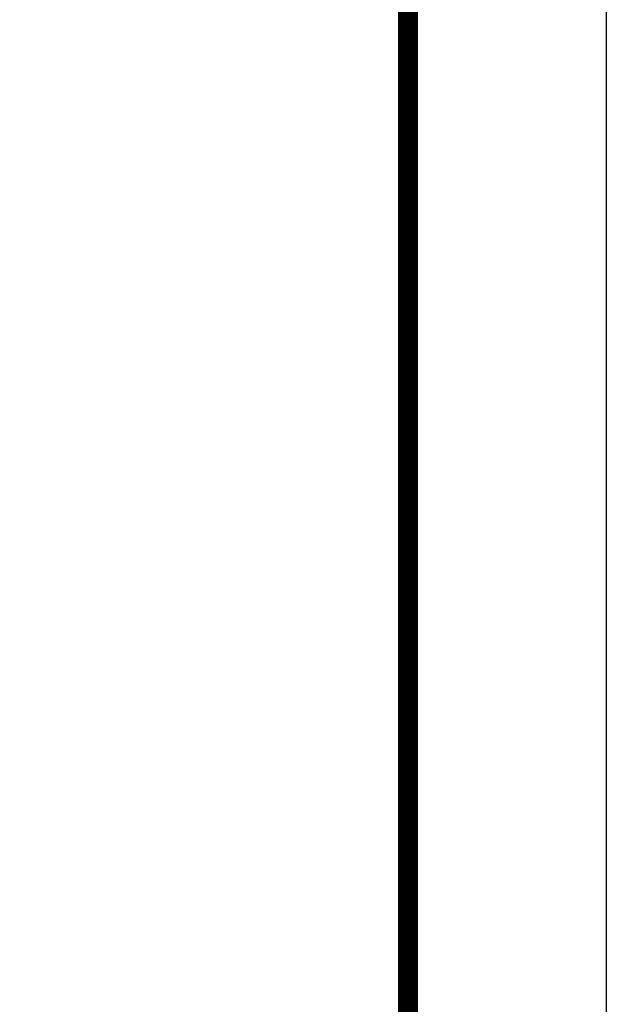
# Model space of a CAD drawing. Extents: x 447288 to 563800, y -194684 to 241749.
# Tile 52 of 91: x 482659 to 483398, y -134161 to -132919. Entities that reach past the tile are written whole.
import ezdxf

# ---------------------------------------------------------------- set-up
doc = ezdxf.new("R2010")
doc.units = 0
doc.header["$LTSCALE"] = 1000
doc.layers.get('0').update_dxf_attribs({"lineweight": 20})
doc.layers.add('A-OVER', color=7, linetype='Continuous')
doc.layers.add('PUB_TITLE', color=4, linetype='Continuous')

# ---------------------------------------------------------------- blocks, each defined once
blk = doc.blocks.new('建筑签名2', base_point=(20007.8, -15482.6))
h = blk.add_hatch()
h.set_pattern_fill('ANSI31', color=256, scale=10692)
h.set_pattern_definition([(45, (3263, 208), (-12002, 12002), [])])
edge = h.paths.add_edge_path()
edge.add_spline(control_points=[(4600.5, 1085.2), (4613.3, 1091), (4677.8, 1105.6), (4694.9, 1120.6)], knot_values=[0, 0, 0, 0, 1, 1, 1, 1], degree=3, periodic=0)
edge.add_spline(control_points=[(4694.9, 1120.6), (4702.6, 1127.3), (4709.9, 1145.3), (4706.3, 1159.4)], knot_values=[0, 0, 0, 0, 1, 1, 1, 1], degree=3, periodic=0)
edge.add_spline(control_points=[(4706.3, 1159.4), (4701.2, 1179.8), (4685.7, 1194.5), (4670.2, 1208)], knot_values=[0, 0, 0, 0, 1, 1, 1, 1], degree=3, periodic=0)
edge.add_spline(control_points=[(4670.2, 1208), (4642, 1232.9), (4637.6, 1226.9), (4621, 1231.4)], knot_values=[0, 0, 0, 0, 1, 1, 1, 1], degree=3, periodic=0)
edge.add_spline(control_points=[(4621, 1231.4), (4616.4, 1232.7), (4612.2, 1234.7), (4607.6, 1234.2)], knot_values=[0, 0, 0, 0, 1, 1, 1, 1], degree=3, periodic=0)
edge.add_spline(control_points=[(4607.6, 1234.2), (4602.8, 1233.7), (4599.4, 1229.9), (4596.2, 1226.6)], knot_values=[0, 0, 0, 0, 1, 1, 1, 1], degree=3, periodic=0)
edge.add_spline(control_points=[(4596.2, 1226.6), (4589, 1219), (4585.1, 1209), (4584.2, 1198.8)], knot_values=[0, 0, 0, 0, 1, 1, 1, 1], degree=3, periodic=0)
edge.add_spline(control_points=[(4584.2, 1198.8), (4583.6, 1192.9), (4582.5, 1162.7), (4578.5, 1133.3)], knot_values=[0, 0, 0, 0, 1, 1, 1, 1], degree=3, periodic=0)
edge.add_spline(control_points=[(4578.5, 1133.3), (4577.7, 1127.7), (4575.3, 1106.9), (4572.2, 1103)], knot_values=[0, 0, 0, 0, 1, 1, 1, 1], degree=3, periodic=0)
edge.add_spline(control_points=[(4572.2, 1103), (4567.4, 1097.1), (4558.1, 1095.8), (4552.6, 1093.7)], knot_values=[0, 0, 0, 0, 1, 1, 1, 1], degree=3, periodic=0)
edge.add_spline(control_points=[(4552.6, 1093.7), (4497.8, 1073.2), (4525, 1086.1), (4472.2, 1062.8)], knot_values=[0, 0, 0, 0, 1, 1, 1, 1], degree=3, periodic=0)
edge.add_spline(control_points=[(4472.2, 1062.8), (4448.7, 1052.5), (4424.7, 1041.9), (4405.7, 1023.5)], knot_values=[0, 0, 0, 0, 1, 1, 1, 1], degree=3, periodic=0)
edge.add_spline(control_points=[(4405.7, 1023.5), (4376, 994.9), (4360.2, 956.4), (4348.9, 916.8)], knot_values=[0, 0, 0, 0, 1, 1, 1, 1], degree=3, periodic=0)
edge.add_spline(control_points=[(4348.9, 916.8), (4347.5, 912), (4346.6, 898.9), (4341.1, 891.8)], knot_values=[0, 0, 0, 0, 1, 1, 1, 1], degree=3, periodic=0)
edge.add_spline(control_points=[(4341.1, 891.8), (4332.4, 880.5), (4310.2, 874.2), (4292.7, 872.3)], knot_values=[0, 0, 0, 0, 1, 1, 1, 1], degree=3, periodic=0)
edge.add_spline(control_points=[(4292.7, 872.3), (4255, 868.3), (4247.7, 867.1), (4242.2, 866.2)], knot_values=[0, 0, 0, 0, 1, 1, 1, 1], degree=3, periodic=0)
edge.add_spline(control_points=[(4242.2, 866.2), (4217.7, 862.1), (4205.6, 860.2), (4200.6, 860.4)], knot_values=[0, 0, 0, 0, 1, 1, 1, 1], degree=3, periodic=0)
edge.add_spline(control_points=[(4200.6, 860.4), (4185.4, 860.9), (4168.6, 866.8), (4164.4, 882.7)], knot_values=[0, 0, 0, 0, 1, 1, 1, 1], degree=3, periodic=0)
edge.add_spline(control_points=[(4164.4, 882.7), (4160.5, 897.3), (4157.3, 935.7), (4168, 940)], knot_values=[0, 0, 0, 0, 1, 1, 1, 1], degree=3, periodic=0)
edge.add_spline(control_points=[(4168, 940), (4172.5, 941.8), (4206.7, 953.4), (4212.3, 952.7)], knot_values=[0, 0, 0, 0, 1, 1, 1, 1], degree=3, periodic=0)
edge.add_spline(control_points=[(4212.3, 952.7), (4226, 951.1), (4230.7, 976.2), (4262.8, 1010.3)], knot_values=[0, 0, 0, 0, 1, 1, 1, 1], degree=3, periodic=0)
edge.add_spline(control_points=[(4262.8, 1010.3), (4278.2, 1026.6), (4279.9, 1024.1), (4289.7, 1045.8)], knot_values=[0, 0, 0, 0, 1, 1, 1, 1], degree=3, periodic=0)
edge.add_spline(control_points=[(4289.7, 1045.8), (4292.7, 1052.3), (4295.9, 1059.3), (4293.7, 1066.5)], knot_values=[0, 0, 0, 0, 1, 1, 1, 1], degree=3, periodic=0)
edge.add_spline(control_points=[(4293.7, 1066.5), (4292, 1072.3), (4288.2, 1073.4), (4283.8, 1073.8)], knot_values=[0, 0, 0, 0, 1, 1, 1, 1], degree=3, periodic=0)
edge.add_spline(control_points=[(4283.8, 1073.8), (4278.9, 1074.2), (4274, 1074.3), (4269.1, 1073.5)], knot_values=[0, 0, 0, 0, 1, 1, 1, 1], degree=3, periodic=0)
edge.add_spline(control_points=[(4269.1, 1073.5), (4258.7, 1071.7), (4247.3, 1071.6), (4236.3, 1069.7)], knot_values=[0, 0, 0, 0, 1, 1, 1, 1], degree=3, periodic=0)
edge.add_spline(control_points=[(4236.3, 1069.7), (4207.7, 1064.6), (4185.7, 1051.7), (4153.2, 1039.8)], knot_values=[0, 0, 0, 0, 1, 1, 1, 1], degree=3, periodic=0)
edge.add_spline(control_points=[(4153.2, 1039.8), (4126.8, 1030.2), (4118.1, 1035), (4120.3, 1025)], knot_values=[0, 0, 0, 0, 1, 1, 1, 1], degree=3, periodic=0)
edge.add_spline(control_points=[(4120.3, 1025), (4121.5, 1019.8), (4123.7, 1023.9), (4131.9, 1017.1)], knot_values=[0, 0, 0, 0, 1, 1, 1, 1], degree=3, periodic=0)
edge.add_spline(control_points=[(4131.9, 1017.1), (4135.2, 1014.3), (4139.4, 1011.2), (4143.7, 1013.4)], knot_values=[0, 0, 0, 0, 1, 1, 1, 1], degree=3, periodic=0)
edge.add_spline(control_points=[(4143.7, 1013.4), (4186.7, 1036.4), (4206, 1043.1), (4210.9, 1044.5)], knot_values=[0, 0, 0, 0, 1, 1, 1, 1], degree=3, periodic=0)
edge.add_spline(control_points=[(4210.9, 1044.5), (4216, 1046), (4248.4, 1048.6), (4257.1, 1048.8)], knot_values=[0, 0, 0, 0, 1, 1, 1, 1], degree=3, periodic=0)
edge.add_spline(control_points=[(4257.1, 1048.8), (4260.6, 1051), (4264.8, 1051.5), (4268.9, 1051.8)], knot_values=[0, 0, 0, 0, 1, 1, 1, 1], degree=3, periodic=0)
edge.add_spline(control_points=[(4268.9, 1051.8), (4266, 1038), (4259.7, 1030.2), (4253.7, 1022.4)], knot_values=[0, 0, 0, 0, 1, 1, 1, 1], degree=3, periodic=0)
edge.add_spline(control_points=[(4253.7, 1022.4), (4239.7, 1004.2), (4230.6, 992), (4227.2, 988)], knot_values=[0, 0, 0, 0, 1, 1, 1, 1], degree=3, periodic=0)
edge.add_spline(control_points=[(4227.2, 988), (4222.2, 982.1), (4215.6, 977.9), (4208.1, 976)], knot_values=[0, 0, 0, 0, 1, 1, 1, 1], degree=3, periodic=0)
edge.add_spline(control_points=[(4208.1, 976), (4208.1, 986.6), (4204.9, 991.4), (4211.2, 1004.1)], knot_values=[0, 0, 0, 0, 1, 1, 1, 1], degree=3, periodic=0)
edge.add_spline(control_points=[(4211.2, 1004.1), (4213.4, 1008.4), (4216.5, 1013.7), (4213.4, 1018.3)], knot_values=[0, 0, 0, 0, 1, 1, 1, 1], degree=3, periodic=0)
edge.add_spline(control_points=[(4213.4, 1018.3), (4210.6, 1022.4), (4207, 1024.6), (4200.7, 1023.1)], knot_values=[0, 0, 0, 0, 1, 1, 1, 1], degree=3, periodic=0)
edge.add_spline(control_points=[(4200.7, 1023.1), (4196.4, 1022.1), (4194.7, 1017.3), (4194.9, 1013.1)], knot_values=[0, 0, 0, 0, 1, 1, 1, 1], degree=3, periodic=0)
edge.add_spline(control_points=[(4194.9, 1013.1), (4195.3, 1007.4), (4198.7, 1008), (4194.6, 999.9)], knot_values=[0, 0, 0, 0, 1, 1, 1, 1], degree=3, periodic=0)
edge.add_spline(control_points=[(4194.6, 999.9), (4192, 994.9), (4183.4, 983.1), (4180.3, 978.8)], knot_values=[0, 0, 0, 0, 1, 1, 1, 1], degree=3, periodic=0)
edge.add_spline(control_points=[(4180.3, 978.8), (4174.4, 970.3), (4176.3, 968.9), (4166.5, 962.6)], knot_values=[0, 0, 0, 0, 1, 1, 1, 1], degree=3, periodic=0)
edge.add_spline(control_points=[(4166.5, 962.6), (4166.5, 967.9), (4166.6, 972.7), (4166.1, 977.4)], knot_values=[0, 0, 0, 0, 1, 1, 1, 1], degree=3, periodic=0)
edge.add_spline(control_points=[(4166.1, 977.4), (4165.6, 983.3), (4168.6, 981.8), (4167.8, 990.7)], knot_values=[0, 0, 0, 0, 1, 1, 1, 1], degree=3, periodic=0)
edge.add_spline(control_points=[(4167.8, 990.7), (4167.3, 996.7), (4164.1, 998.5), (4160.3, 1000.7)], knot_values=[0, 0, 0, 0, 1, 1, 1, 1], degree=3, periodic=0)
edge.add_spline(control_points=[(4160.3, 1000.7), (4156.3, 1003), (4152, 1005.7), (4147.1, 1005.3)], knot_values=[0, 0, 0, 0, 1, 1, 1, 1], degree=3, periodic=0)
edge.add_spline(control_points=[(4147.1, 1005.3), (4140.4, 1004.8), (4144.3, 998.7), (4145.3, 995.2)], knot_values=[0, 0, 0, 0, 1, 1, 1, 1], degree=3, periodic=0)
edge.add_spline(control_points=[(4145.3, 995.2), (4147.1, 988.7), (4148.6, 985.6), (4149.4, 980.3)], knot_values=[0, 0, 0, 0, 1, 1, 1, 1], degree=3, periodic=0)
edge.add_spline(control_points=[(4149.4, 980.3), (4150.6, 973.3), (4136.2, 924.6), (4147.2, 851.2)], knot_values=[0, 0, 0, 0, 1, 1, 1, 1], degree=3, periodic=0)
edge.add_spline(control_points=[(4147.2, 851.2), (4157.5, 845.6), (4174, 842.9), (4181.3, 842.5)], knot_values=[0, 0, 0, 0, 1, 1, 1, 1], degree=3, periodic=0)
edge.add_spline(control_points=[(4181.3, 842.5), (4221.7, 840.4), (4225.2, 846.1), (4239.2, 846.7)], knot_values=[0, 0, 0, 0, 1, 1, 1, 1], degree=3, periodic=0)
edge.add_spline(control_points=[(4239.2, 846.7), (4277.1, 848.2), (4314.5, 848.8), (4349.3, 864.2)], knot_values=[0, 0, 0, 0, 1, 1, 1, 1], degree=3, periodic=0)
edge.add_spline(control_points=[(4349.3, 864.2), (4357.7, 867.9), (4358.4, 876.8), (4359.2, 882.5)], knot_values=[0, 0, 0, 0, 1, 1, 1, 1], degree=3, periodic=0)
edge.add_spline(control_points=[(4359.2, 882.5), (4363, 907.7), (4362.5, 915.4), (4366.2, 931.1)], knot_values=[0, 0, 0, 0, 1, 1, 1, 1], degree=3, periodic=0)
edge.add_spline(control_points=[(4366.2, 931.1), (4370.9, 951.2), (4378.6, 974), (4393.9, 990.7)], knot_values=[0, 0, 0, 0, 1, 1, 1, 1], degree=3, periodic=0)
edge.add_spline(control_points=[(4393.9, 990.7), (4406.8, 1004.9), (4425.7, 1019.4), (4445.9, 1030.5)], knot_values=[0, 0, 0, 0, 1, 1, 1, 1], degree=3, periodic=0)
edge.add_spline(control_points=[(4445.9, 1030.5), (4457, 1036.5), (4467.4, 1041.5), (4478.5, 1045.5)], knot_values=[0, 0, 0, 0, 1, 1, 1, 1], degree=3, periodic=0)
edge.add_spline(control_points=[(4478.5, 1045.5), (4491.9, 1050.3), (4497.7, 1049.4), (4506.7, 1052.8)], knot_values=[0, 0, 0, 0, 1, 1, 1, 1], degree=3, periodic=0)
edge.add_spline(control_points=[(4506.7, 1052.8), (4511.8, 1054.7), (4520.4, 1063.1), (4561.6, 1073.5)], knot_values=[0, 0, 0, 0, 1, 1, 1, 1], degree=3, periodic=0)
edge.add_spline(control_points=[(4561.6, 1073.5), (4561.6, 1073.5), (4565.8, 1074.4), (4565.8, 1074.4)], knot_values=[0.00002, 0.00002, 0.00002, 0.00002, 1, 1, 1, 1], degree=3, periodic=0)
edge.add_spline(control_points=[(4565.8, 1074.4), (4568.1, 1074.6), (4568.6, 1075.8), (4569.3, 1073.6)], knot_values=[0, 0, 0, 0, 1, 1, 1, 1], degree=3, periodic=0)
edge.add_spline(control_points=[(4569.3, 1073.6), (4571.3, 1067.3), (4568.3, 1059.7), (4567, 1055)], knot_values=[0, 0, 0, 0, 1, 1, 1, 1], degree=3, periodic=0)
edge.add_spline(control_points=[(4567, 1055), (4560.6, 1032.7), (4558.6, 1029.2), (4557.1, 1023.6)], knot_values=[0, 0, 0, 0, 1, 1, 1, 1], degree=3, periodic=0)
edge.add_spline(control_points=[(4557.1, 1023.6), (4553.3, 1009.6), (4545.9, 974.1), (4543.1, 978.5)], knot_values=[0, 0, 0, 0, 1, 1, 1, 1], degree=3, periodic=0)
edge.add_spline(control_points=[(4543.1, 978.5), (4536.5, 988.8), (4560.3, 1042.4), (4531.7, 1029.8)], knot_values=[0, 0, 0, 0, 1, 1, 1, 1], degree=3, periodic=0)
edge.add_spline(control_points=[(4531.7, 1029.8), (4515.6, 1022.8), (4497, 1003.9), (4485.8, 990.9)], knot_values=[0, 0, 0, 0, 1, 1, 1, 1], degree=3, periodic=0)
edge.add_spline(control_points=[(4485.8, 990.9), (4467.6, 969.6), (4450.5, 938.9), (4453.4, 934.6)], knot_values=[0, 0, 0, 0, 1, 1, 1, 1], degree=3, periodic=0)
edge.add_spline(control_points=[(4453.4, 934.6), (4456.2, 930.3), (4460.7, 937.6), (4465.2, 939.6)], knot_values=[0, 0, 0, 0, 1, 1, 1, 1], degree=3, periodic=0)
edge.add_spline(control_points=[(4465.2, 939.6), (4469.6, 941.4), (4468.7, 941), (4479.7, 945)], knot_values=[0, 0, 0, 0, 1, 1, 1, 1], degree=3, periodic=0)
edge.add_spline(control_points=[(4479.7, 945), (4489.1, 948.5), (4490.8, 945.3), (4496.1, 946.7)], knot_values=[0, 0, 0, 0, 1, 1, 1, 1], degree=3, periodic=0)
edge.add_spline(control_points=[(4496.1, 946.7), (4519.9, 952.8), (4525.8, 957.5), (4529.1, 950.1)], knot_values=[0, 0, 0, 0, 1, 1, 1, 1], degree=3, periodic=0)
edge.add_spline(control_points=[(4529.1, 950.1), (4530.9, 945.9), (4537.1, 928.7), (4538.1, 924.2)], knot_values=[0, 0, 0, 0, 1, 1, 1, 1], degree=3, periodic=0)
edge.add_spline(control_points=[(4538.1, 924.2), (4538.8, 921.3), (4538.2, 918.3), (4539.5, 915.5)], knot_values=[0, 0, 0, 0, 1, 1, 1, 1], degree=3, periodic=0)
edge.add_spline(control_points=[(4539.5, 915.5), (4540.7, 912.8), (4543.6, 910.8), (4546.6, 911.5)], knot_values=[0, 0, 0, 0, 1, 1, 1, 1], degree=3, periodic=0)
edge.add_spline(control_points=[(4546.6, 911.5), (4552.1, 912.8), (4548.8, 918), (4557.1, 946.3)], knot_values=[0, 0, 0, 0, 1, 1, 1, 1], degree=3, periodic=0)
edge.add_spline(control_points=[(4557.1, 946.3), (4560.1, 956.5), (4560.6, 951.3), (4567.1, 954.6)], knot_values=[0, 0, 0, 0, 1, 1, 1, 1], degree=3, periodic=0)
edge.add_spline(control_points=[(4567.1, 954.6), (4570.5, 956.3), (4572.4, 959.1), (4577.9, 959.3)], knot_values=[0, 0, 0, 0, 1, 1, 1, 1], degree=3, periodic=0)
edge.add_spline(control_points=[(4577.9, 959.3), (4583.6, 959.5), (4594.9, 956), (4596.1, 950.4)], knot_values=[0, 0, 0, 0, 1, 1, 1, 1], degree=3, periodic=0)
edge.add_spline(control_points=[(4596.1, 950.4), (4601.2, 928.2), (4561.3, 906.9), (4551.3, 900.2)], knot_values=[0, 0, 0, 0, 1, 1, 1, 1], degree=3, periodic=0)
edge.add_spline(control_points=[(4551.3, 900.2), (4533.1, 888), (4530.7, 883.5), (4518.4, 878.2)], knot_values=[0, 0, 0, 0, 1, 1, 1, 1], degree=3, periodic=0)
edge.add_spline(control_points=[(4518.4, 878.2), (4482.5, 862.6), (4411.4, 827.3), (4414.1, 808.2)], knot_values=[0, 0, 0, 0, 1, 1, 1, 1], degree=3, periodic=0)
edge.add_spline(control_points=[(4414.1, 808.2), (4414.9, 802.3), (4420.9, 800), (4424.9, 796.3)], knot_values=[0, 0, 0, 0, 1, 1, 1, 1], degree=3, periodic=0)
edge.add_spline(control_points=[(4424.9, 796.3), (4442.1, 796.3), (4468.3, 804.9), (4473.9, 806.7)], knot_values=[0, 0, 0, 0, 1, 1, 1, 1], degree=3, periodic=0)
edge.add_spline(control_points=[(4473.9, 806.7), (4510.7, 818), (4525.1, 829.6), (4616.4, 848.5)], knot_values=[0, 0, 0, 0, 1, 1, 1, 1], degree=3, periodic=0)
edge.add_spline(control_points=[(4616.4, 848.5), (4667.1, 859), (4698.1, 859.6), (4710.1, 858.4)], knot_values=[0, 0, 0, 0, 1, 1, 1, 1], degree=3, periodic=0)
edge.add_spline(control_points=[(4710.1, 858.4), (4728, 856.5), (4726.8, 850), (4731.6, 852.9)], knot_values=[0, 0, 0, 0, 1, 1, 1, 1], degree=3, periodic=0)
edge.add_spline(control_points=[(4731.6, 852.9), (4735.7, 855.3), (4739.7, 858.4), (4740.3, 863.3)], knot_values=[0, 0, 0, 0, 1, 1, 1, 1], degree=3, periodic=0)
edge.add_spline(control_points=[(4740.3, 863.3), (4741, 869), (4737.2, 873.5), (4733.3, 877.2)], knot_values=[0, 0, 0, 0, 1, 1, 1, 1], degree=3, periodic=0)
edge.add_spline(control_points=[(4733.3, 877.2), (4729.8, 880.5), (4724.5, 878.1), (4720.5, 878)], knot_values=[0, 0, 0, 0, 1, 1, 1, 1], degree=3, periodic=0)
edge.add_spline(control_points=[(4720.5, 878), (4698.6, 877.5), (4679.7, 874.4), (4652.1, 871)], knot_values=[0, 0, 0, 0, 1, 1, 1, 1], degree=3, periodic=0)
edge.add_spline(control_points=[(4652.1, 871), (4640.8, 869.6), (4628.9, 870.1), (4618, 869)], knot_values=[0, 0, 0, 0, 1, 1, 1, 1], degree=3, periodic=0)
edge.add_spline(control_points=[(4618, 869), (4596, 866.6), (4571.8, 854.3), (4549.6, 848.5)], knot_values=[0, 0, 0, 0, 1, 1, 1, 1], degree=3, periodic=0)
edge.add_spline(control_points=[(4549.6, 848.5), (4541.7, 846.4), (4543.1, 852.7), (4521.4, 845.6)], knot_values=[0, 0, 0, 0, 1, 1, 1, 1], degree=3, periodic=0)
edge.add_spline(control_points=[(4521.4, 845.6), (4516.3, 843.9), (4467, 823.9), (4442.7, 821.5)], knot_values=[0, 0, 0, 0, 1, 1, 1, 1], degree=3, periodic=0)
edge.add_spline(control_points=[(4442.7, 821.5), (4445.1, 827.4), (4447.5, 827.9), (4452.9, 830.7)], knot_values=[0, 0, 0, 0, 1, 1, 1, 1], degree=3, periodic=0)
edge.add_spline(control_points=[(4452.9, 830.7), (4456.3, 832.4), (4462.3, 835.4), (4467.9, 837.9)], knot_values=[0, 0, 0, 0, 1, 1, 1, 1], degree=3, periodic=0)
edge.add_spline(control_points=[(4467.9, 837.9), (4504.6, 854.8), (4539.1, 871.4), (4570.4, 892.8)], knot_values=[0, 0, 0, 0, 1, 1, 1, 1], degree=3, periodic=0)
edge.add_spline(control_points=[(4570.4, 892.8), (4583.6, 901.8), (4596, 912.3), (4607, 924.3)], knot_values=[0, 0, 0, 0, 1, 1, 1, 1], degree=3, periodic=0)
edge.add_spline(control_points=[(4607, 924.3), (4616.4, 934.5), (4626.7, 943.2), (4623.5, 956.6)], knot_values=[0, 0, 0, 0, 1, 1, 1, 1], degree=3, periodic=0)
edge.add_spline(control_points=[(4623.5, 956.6), (4621, 967.1), (4601.2, 973.1), (4585.1, 975.4)], knot_values=[0, 0, 0, 0, 1, 1, 1, 1], degree=3, periodic=0)
edge.add_spline(control_points=[(4585.1, 975.4), (4579.2, 976.2), (4568.9, 973.9), (4567.3, 979.4)], knot_values=[0, 0, 0, 0, 1, 1, 1, 1], degree=3, periodic=0)
edge.add_spline(control_points=[(4567.3, 979.4), (4565.9, 984.4), (4568.7, 989.1), (4570.1, 993.9)], knot_values=[0, 0, 0, 0, 1, 1, 1, 1], degree=3, periodic=0)
edge.add_spline(control_points=[(4570.1, 993.9), (4578.8, 1024), (4574.7, 1008.4), (4582.1, 1038.4)], knot_values=[0, 0, 0, 0, 1, 1, 1, 1], degree=3, periodic=0)
edge.add_spline(control_points=[(4582.1, 1038.4), (4590.2, 1071), (4589.5, 1080.2), (4600.5, 1085.2)], knot_values=[0, 0, 0, 0, 1, 1, 1, 1], degree=3, periodic=0)
edge = h.paths.add_edge_path(flags=16)
edge.add_spline(control_points=[(4603.4, 1113.8), (4600, 1114.4), (4603.2, 1122), (4604, 1126.2)], knot_values=[0, 0, 0, 0, 1, 1, 1, 1], degree=3, periodic=0)
edge.add_spline(control_points=[(4604, 1126.2), (4606.1, 1136.6), (4604.6, 1129.2), (4606.4, 1139.3)], knot_values=[0, 0, 0, 0, 1, 1, 1, 1], degree=3, periodic=0)
edge.add_spline(control_points=[(4606.4, 1139.3), (4607.4, 1145.2), (4610.7, 1184.8), (4610.4, 1189.9)], knot_values=[0, 0, 0, 0, 1, 1, 1, 1], degree=3, periodic=0)
edge.add_spline(control_points=[(4610.4, 1189.9), (4609.7, 1200.1), (4606.7, 1219.9), (4615.1, 1219.6)], knot_values=[0, 0, 0, 0, 1, 1, 1, 1], degree=3, periodic=0)
edge.add_spline(control_points=[(4615.1, 1219.6), (4634.2, 1219.1), (4648.2, 1204.4), (4661.2, 1191.5)], knot_values=[0, 0, 0, 0, 1, 1, 1, 1], degree=3, periodic=0)
edge.add_spline(control_points=[(4661.2, 1191.5), (4664.8, 1187.8), (4682.8, 1175.8), (4685.7, 1158.6)], knot_values=[0, 0, 0, 0, 1, 1, 1, 1], degree=3, periodic=0)
edge.add_spline(control_points=[(4685.7, 1158.6), (4687.9, 1146), (4682.2, 1134.5), (4676.1, 1132.9)], knot_values=[0, 0, 0, 0, 1, 1, 1, 1], degree=3, periodic=0)
edge.add_spline(control_points=[(4676.1, 1132.9), (4650.5, 1126.2), (4650, 1123.3), (4640.3, 1120.2)], knot_values=[0, 0, 0, 0, 1, 1, 1, 1], degree=3, periodic=0)
edge.add_spline(control_points=[(4640.3, 1120.2), (4634.1, 1118.3), (4628.7, 1119.3), (4620.8, 1117.6)], knot_values=[0, 0, 0, 0, 1, 1, 1, 1], degree=3, periodic=0)
edge.add_spline(control_points=[(4620.8, 1117.6), (4612.4, 1115.8), (4608.1, 1112.9), (4603.4, 1113.8)], knot_values=[0, 0, 0, 0, 1, 1, 1, 1], degree=3, periodic=0)
edge = h.paths.add_edge_path(flags=16)
edge.add_spline(control_points=[(4527.4, 1007.2), (4528.6, 1002.5), (4531, 979.2), (4527.5, 975.7)], knot_values=[0, 0, 0, 0, 1, 1, 1, 1], degree=3, periodic=0)
edge.add_spline(control_points=[(4527.5, 975.7), (4523.9, 972.1), (4518.2, 972.8), (4485.8, 961.2)], knot_values=[0, 0, 0, 0, 1, 1, 1, 1], degree=3, periodic=0)
edge.add_spline(control_points=[(4485.8, 961.2), (4484.7, 966.4), (4507.6, 984.7), (4524.4, 1008.7)], knot_values=[0, 0, 0, 0, 1, 1, 1, 1], degree=3, periodic=0)
edge.add_spline(control_points=[(4524.4, 1008.7), (4524.4, 1008.7), (4527.4, 1007.2), (4527.4, 1007.2)], knot_values=[0.000034, 0.000034, 0.000034, 0.000034, 0.99999, 0.99999, 0.99999, 0.99999], degree=3, periodic=0)
edge = h.paths.add_edge_path(flags=16)
edge.add_spline(control_points=[(4201.5, 983.2), (4204.8, 973.4), (4199.2, 972.1), (4193.4, 972.7)], knot_values=[0, 0, 0, 0, 1, 1, 1, 1], degree=3, periodic=0)
edge.add_spline(control_points=[(4193.4, 972.7), (4190.3, 973.1), (4194.3, 974.9), (4196.2, 977.5)], knot_values=[0, 0, 0, 0, 1, 1, 1, 1], degree=3, periodic=0)
edge.add_spline(control_points=[(4196.2, 977.5), (4198.4, 980.6), (4200.3, 986.9), (4201.5, 983.2)], knot_values=[0, 0, 0, 0, 1, 1, 1, 1], degree=3, periodic=0)
edge = h.paths.add_edge_path(flags=16)
edge.add_spline(control_points=[(4206.5, 959.8), (4210.7, 959.4), (4199.1, 955.8), (4194.8, 955.9)], knot_values=[0, 0, 0, 0, 1, 1, 1, 1], degree=3, periodic=0)
edge.add_spline(control_points=[(4194.8, 955.9), (4190.6, 956), (4202.2, 960.2), (4206.5, 959.8)], knot_values=[0, 0, 0, 0, 1, 1, 1, 1], degree=3, periodic=0)

msp = doc.modelspace()

# ---------------------------------------------------------------- linework, layer by layer
at = {"layer": 'PUB_TITLE'}
for points in [[(462373.2, -135283.7), (483398.2, -135283.7), (483398.2, -120433.7), (462373.2, -120433.7)], [(483148.2, -135033.7), (483148.2, -120683.7), (481423.2, -120683.7), (481423.2, -135033.7)]]:
    msp.add_lwpolyline(points, close=True, dxfattribs=at)
at = {"layer": 'PUB_TITLE', "const_width": 25}
msp.add_lwpolyline([(462998.2, -135033.7), (483148.2, -135033.7), (483148.2, -120683.7), (462998.2, -120683.7)], close=True, dxfattribs=at)

# ---------------------------------------------------------------- block references
at = {"layer": 'A-OVER', "xscale": 0.25, "yscale": 0.25, "zscale": 0.25}
msp.add_blockref('建筑签名2', (486801.3, -138043.1), dxfattribs=at)

doc.saveas('drawing.dxf')
